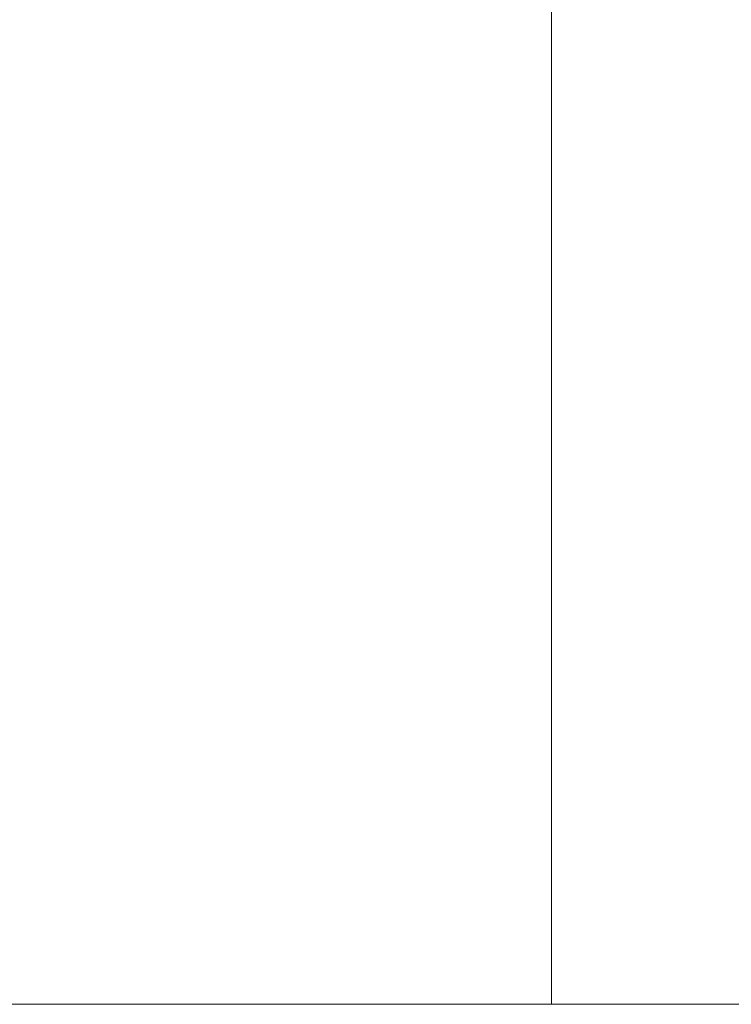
# Model space of a CAD drawing. Extents: x 5066 to 9756, y -2696 to -1109.
# Tile 81 of 248: x 9374.75448 to 9374.76281, y -2578.97325 to -2578.96171. Entities that reach past the tile are written whole.
import ezdxf

# ---------------------------------------------------------------- set-up
doc = ezdxf.new("R2010")
doc.units = 0
doc.header["$MEASUREMENT"] = 0
doc.layers.add('EL-Quadro de medição', color=9, linetype='CONTINUOUS', lineweight=18)

msp = doc.modelspace()

# ---------------------------------------------------------------- linework, layer by layer
at = {"layer": 'EL-Quadro de medição'}
for p, q in [((9374.760709, -2578.949443), (9374.760709, -2578.973254)), ((9374.760709, -2578.973254), (9374.760709, -2578.949443)), ((9375.140709, -2578.973254), (9374.740709, -2578.973254)), ((9374.740709, -2578.973254), (9375.140709, -2578.973254)), ((9374.760709, -2578.973254), (9374.740709, -2578.973254)), ((9374.740709, -2578.973254), (9374.760709, -2578.973254)), ((9374.860657, -2578.973254), (9374.748014, -2578.973254)), ((9374.74876, -2578.973254), (9374.861403, -2578.973254)), ((9375.133403, -2578.973254), (9374.74876, -2578.973254))]:
    msp.add_line(p, q, dxfattribs=at)

doc.saveas('drawing.dxf')
